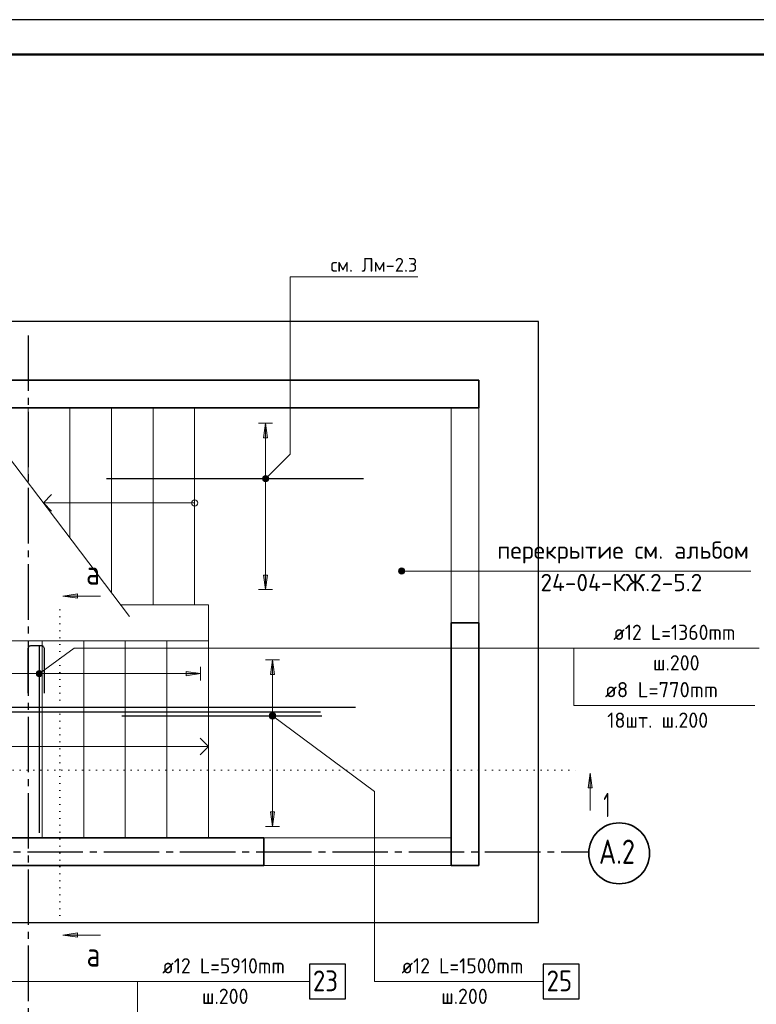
# Model space of a CAD drawing. Header units: millimetres. Extents: x 0 to 21000, y 0 to 14850.
# Tile 10 of 17: x 5777 to 11090, y 7751 to 14850. Entities that reach past the tile are written whole.
import ezdxf

# ---------------------------------------------------------------- set-up
doc = ezdxf.new("R2010")
doc.units = ezdxf.units.MM
doc.linetypes.add('______5', pattern=[550, 400, -50, 50, -50])
doc.linetypes.add('______9', pattern=[50, 0, -50])
for name, color, linetype, lineweight in [('Standard', 7, 'Continuous', 25), ('Обрамление П-обр. равн.', 7, 'Continuous', 25), ('Общий01', 7, 'Continuous', 13), ('Общий02', 7, 'Continuous', 18), ('Позиционная метка линия выноска', 7, 'Continuous', 13), ('Примечания', 7, 'Continuous', 13), ('Текст_ общее', 7, 'Continuous', 25), ('Фоновоя арматура Х1', 7, 'Continuous', 25)]:
    doc.layers.add(name, color=color, linetype=linetype, lineweight=lineweight)
doc.layers.add('ЖБ Лестница', color=7, linetype='Continuous', lineweight=25, true_color=0xe0e0ff)
doc.layers.add('ЖБ Стена верхний уровень', color=7, linetype='Continuous', lineweight=25, true_color=0x006e00)
doc.layers.add('Оси', color=7, linetype='______5', true_color=0x656565)
doc.styles.add('ISOCPEUR', font='txt')

msp = doc.modelspace()

# ---------------------------------------------------------------- hatches: boundary and pattern name
at = {"layer": 'Общий01', "linetype": 'Continuous', "lineweight": 13, "transparency": 33554687}
for points in [[(6193.9, 10679.3), (6088.9, 10694.3), (6193.9, 10709.3)], [(9876.8, 9312), (9891.8, 9417), (9906.8, 9312)], [(6193.9, 8234.8), (6088.9, 8249.8), (6193.9, 8264.8)]]:
    msp.add_hatch(color=7, dxfattribs=at).paths.add_polyline_path(points, flags=16)
at = {"layer": 'Общий02', "linetype": 'Continuous', "lineweight": 13, "transparency": 33554687}
for points in [[(7535.4, 11835.5), (7550.4, 11940.5), (7565.4, 11835.5)], [(7585.4, 10128.3), (7600.4, 10233.3), (7615.4, 10128.3)], [(6977.1, 10150), (7082.1, 10135), (6977.1, 10120)]]:
    msp.add_hatch(color=7, dxfattribs=at).paths.add_polyline_path(points, flags=16)
for points in [[(7535.4, 10845.8), (7550.4, 10740.8), (7565.4, 10845.8)], [(7585.4, 9138.6), (7600.4, 9033.6), (7615.4, 9138.6)]]:
    msp.add_hatch(color=7, dxfattribs=at).paths.add_polyline_path(points)
at = {"layer": 'Примечания', "linetype": 'Continuous', "lineweight": 13, "transparency": 33554687}
for points in [[(8513.6, 10863.7), (8513.6, 10886.2), (8510.4, 10874.9)], [(8521.7, 10855.6), (8521.7, 10894.3), (8513.6, 10886.2)], [(8521.7, 10855.6), (8513.6, 10886.2), (8513.6, 10863.7)], [(8532.9, 10852.4), (8532.9, 10897.4), (8521.7, 10894.3)], [(8532.9, 10852.4), (8521.7, 10894.3), (8521.7, 10855.6)], [(8544.2, 10855.6), (8544.2, 10894.3), (8532.9, 10897.4)], [(8544.2, 10855.6), (8532.9, 10897.4), (8532.9, 10852.4)], [(8552.3, 10863.7), (8552.3, 10886.2), (8544.2, 10894.3)], [(8552.3, 10863.7), (8544.2, 10894.3), (8544.2, 10855.6)], [(8552.3, 10886.2), (8552.3, 10863.7), (8555.4, 10874.9)]]:
    msp.add_hatch(color=7, dxfattribs=at).paths.add_polyline_path(points)
at = {"layer": 'Текст_ общее', "linetype": 'Continuous', "lineweight": 13, "transparency": 33554687}
for points in [[(7566.3, 11524.6), (7534.5, 11556.4), (7528.8, 11546.3)], [(7566.3, 11524.6), (7528.8, 11546.3), (7556.2, 11518.9)], [(7556.2, 11518.9), (7528.8, 11546.3), (7528.8, 11534.8)], [(7556.2, 11518.9), (7528.8, 11534.8), (7544.7, 11518.9)], [(7544.7, 11518.9), (7528.8, 11534.8), (7534.5, 11524.6)], [(7572.1, 11534.8), (7544.7, 11562.2), (7534.5, 11556.4)], [(7572.1, 11534.8), (7534.5, 11556.4), (7566.3, 11524.6)], [(7572.1, 11546.3), (7556.2, 11562.2), (7544.7, 11562.2)], [(7572.1, 11546.3), (7544.7, 11562.2), (7572.1, 11534.8)], [(7556.2, 11562.2), (7572.1, 11546.3), (7566.3, 11556.4)], [(5932.5, 10116.8), (5906, 10153.1), (5898.7, 10143.9)], [(5939.7, 10126), (5916.9, 10157.2), (5906, 10153.1)], [(5939.7, 10126), (5906, 10153.1), (5932.5, 10116.8)], [(5941.5, 10137.3), (5928.2, 10155.5), (5916.9, 10157.2)], [(5941.5, 10137.3), (5916.9, 10157.2), (5939.7, 10126)], [(5928.2, 10155.5), (5941.5, 10137.3), (5937.4, 10148.2)], [(5921.6, 10112.7), (5898.7, 10143.9), (5897, 10132.6)], [(5921.6, 10112.7), (5897, 10132.6), (5910.3, 10114.5)], [(5910.3, 10114.5), (5897, 10132.6), (5901.1, 10121.7)], [(5932.5, 10116.8), (5898.7, 10143.9), (5921.6, 10112.7)], [(7579.9, 9821.7), (7591.6, 9851.1), (7578.2, 9833)], [(7578.2, 9833), (7591.6, 9851.1), (7582.4, 9843.9)], [(7587, 9812.5), (7602.9, 9852.8), (7579.9, 9821.7)], [(7579.9, 9821.7), (7602.9, 9852.8), (7591.6, 9851.1)], [(7587, 9812.5), (7613.8, 9848.6), (7602.9, 9852.8)], [(7597.9, 9808.3), (7613.8, 9848.6), (7587, 9812.5)], [(7597.9, 9808.3), (7621, 9839.4), (7613.8, 9848.6)], [(7609.3, 9810), (7621, 9839.4), (7597.9, 9808.3)], [(7609.3, 9810), (7622.7, 9828), (7621, 9839.4)], [(7622.7, 9828), (7609.3, 9810), (7618.5, 9817.1)]]:
    msp.add_hatch(color=7, dxfattribs=at).paths.add_polyline_path(points)

# ---------------------------------------------------------------- linework, layer by layer
at = {"color": 7, "linetype": 'Continuous', "lineweight": 25, "transparency": 33554687}
for p, q in [((8257.4, 11540.5), (6404, 11540.5)), ((8198.3, 9890.5), (3387.8, 9890.5)), ((2435.4, 9860.5), (7946.5, 9860.5))]:
    msp.add_line(p, q, dxfattribs=at)
msp.add_lwpolyline([(7866.7, 7789.5), (8126.7, 7789.5), (8126.7, 8039.5), (7866.7, 8039.5), (7866.7, 7789.5)], dxfattribs=at)
at = {"layer": 'Standard', "color": 7, "linetype": 'Continuous', "lineweight": 25, "transparency": 33554687}
msp.add_lwpolyline([(0, 0), (21000, 0), (21000, 14850), (0, 14850), (0, 0)], close=True, dxfattribs=at)
at = {"layer": 'Standard', "color": 7, "linetype": 'Continuous', "lineweight": 13, "transparency": 33554687}
msp.add_lwpolyline([(21000, 14850), (0, 14850), (0, 0), (21000, 0), (21000, 14850)], dxfattribs=at)
at = {"layer": 'Standard', "color": 7, "linetype": 'Continuous', "lineweight": 50, "transparency": 33554687}
msp.add_lwpolyline([(1000, 14600), (20750, 14600), (20750, 250), (1000, 250), (1000, 14600)], close=True, dxfattribs=at)
at = {"layer": 'Standard', "color": 254, "linetype": 'Continuous', "lineweight": 25, "true_color": 0xc4c4ff, "transparency": 33554687}
msp.add_lwpolyline([(1883, 8340.8), (9518.9, 8340.8), (9518.9, 12673.7), (1883, 12673.7), (1883, 8340.8)], dxfattribs=at)
at = {"layer": 'ЖБ Лестница', "color": 253, "linetype": 'Continuous', "lineweight": 13, "true_color": 0xa0a0a0, "transparency": 33554687}
for p, q in [((6567.9, 10546.5), (5277.1, 12250.5)), ((5838.6, 12050.5), (5838.6, 11509.2)), ((6138.6, 12050.5), (6138.6, 11113.2)), ((6438.6, 12050.5), (6438.6, 10717.1)), ((6738.6, 12050.5), (6738.6, 10630.5)), ((7038.6, 10630.5), (7038.6, 12050.5)), ((8888.6, 10500.5), (8888.6, 12050.5)), ((9088.6, 10500.5), (9088.6, 12050.5)), ((6007.5, 11425.5), (5947.5, 11365.5)), ((7038.6, 11365.5), (5947.5, 11365.5)), ((5947.5, 11365.5), (6022.5, 11365.5)), ((5947.5, 11365.5), (5947.5, 11365.5)), ((5947.5, 11365.5), (5947.5, 11365.5)), ((5947.5, 11365.5), (5947.5, 11365.5)), ((5947.5, 11365.5), (6007.5, 11305.5)), ((7016.1, 11365.5), (7016.1, 11365.5)), ((7038.6, 11388), (7038.6, 11388)), ((7061.1, 11365.5), (7061.1, 11365.5)), ((7038.6, 11343), (7038.6, 11343)), ((7038.6, 10630.5), (6504.2, 10630.5)), ((7138.6, 10630.5), (7038.6, 10630.5)), ((7138.6, 10370.5), (7138.6, 10630.5)), ((7138.6, 10370.5), (4138.6, 10370.5)), ((5938.6, 10370.5), (5938.6, 8950.5)), ((6238.6, 10370.5), (6238.6, 8950.5)), ((6538.6, 10370.5), (6538.6, 8950.5)), ((6838.6, 10370.5), (6838.6, 8950.5)), ((7138.6, 8950.5), (7138.6, 10370.5)), ((7138.6, 9610.5), (7078.6, 9670.5)), ((4138.6, 9610.5), (7138.6, 9610.5)), ((7138.6, 9610.5), (7063.6, 9610.5)), ((7078.6, 9550.5), (7138.6, 9610.5)), ((7138.6, 9610.5), (7138.6, 9610.5)), ((7138.6, 9610.5), (7138.6, 9610.5)), ((7138.6, 9610.5), (7138.6, 9610.5))]:
    msp.add_line(p, q, dxfattribs=at)
msp.add_circle((7038.6, 11365.5), 22.5, dxfattribs=at)
at = {"layer": 'ЖБ Стена верхний уровень', "color": 7, "linetype": 'Continuous', "lineweight": 35, "transparency": 33554687}
for p, q in [((9088.6, 12250.5), (2388.6, 12250.5)), ((9088.6, 12050.5), (9088.6, 12250.5)), ((2588.6, 12050.5), (9088.6, 12050.5)), ((8888.6, 10500.5), (8888.6, 8750.5)), ((9088.6, 10500.5), (8888.6, 10500.5)), ((9088.6, 8750.5), (9088.6, 10500.5)), ((7538.6, 8950.5), (5058.6, 8950.5)), ((7538.6, 8750.5), (7538.6, 8950.5)), ((5058.6, 8750.5), (7538.6, 8750.5)), ((8888.6, 8750.5), (9088.6, 8750.5))]:
    msp.add_line(p, q, dxfattribs=at)
at = {"layer": 'ЖБ Стена верхний уровень', "color": 7, "linetype": 'Continuous', "lineweight": 18, "transparency": 33554687}
for p, q in [((7538.6, 8950.5), (8888.6, 8950.5)), ((8888.6, 8750.5), (7538.6, 8750.5))]:
    msp.add_line(p, q, dxfattribs=at)
at = {"layer": 'Обрамление П-обр. равн.', "color": 7, "linetype": 'Continuous', "lineweight": 25, "transparency": 33554687}
msp.add_line((6514.5, 9830.5), (7955.4, 9830.5), dxfattribs=at)
for points in [[(5955.4, 9995), (5955.4, 10313.1), (5954.8, 10317.3), (5953.4, 10321.7), (5951.2, 10325.7), (5948.4, 10329), (5945.1, 10331.8), (5941.1, 10334), (5936.7, 10335.4), (5932.5, 10336), (5858.8, 10336), (5854.6, 10335.4), (5850.2, 10334), (5846.2, 10331.8), (5842.9, 10329), (5840.1, 10325.7), (5837.9, 10321.7), (5836.4, 10317.3), (5835.8, 10313.1), (5835.8, 9995)], [(9552.3, 7789.5), (9812.3, 7789.5), (9812.3, 8039.5), (9552.3, 8039.5), (9552.3, 7789.5)]]:
    msp.add_lwpolyline(points, dxfattribs=at)
at = {"layer": 'Общий01', "color": 7, "linetype": 'Continuous', "lineweight": 13, "transparency": 33554687}
for p, q in [((6088.9, 10694.3), (6193.9, 10709.3)), ((6088.9, 10694.3), (6358.8, 10694.3)), ((6088.9, 10694.3), (6088.9, 10694.3)), ((6088.9, 10694.3), (6088.9, 10694.3)), ((6088.9, 10694.3), (6088.9, 10694.3)), ((6193.9, 10679.3), (6088.9, 10694.3)), ((6193.9, 10709.3), (6193.9, 10679.3)), ((6193.9, 10694.3), (6201.4, 10694.3)), ((9876.8, 9312), (9891.8, 9417)), ((9891.8, 9417), (9891.8, 9147)), ((9891.8, 9417), (9891.8, 9417)), ((9891.8, 9417), (9891.8, 9417)), ((9891.8, 9417), (9891.8, 9417)), ((9891.8, 9417), (9906.8, 9312)), ((9906.8, 9312), (9876.8, 9312)), ((9891.8, 9312), (9891.8, 9304.5)), ((6088.9, 8249.8), (6193.9, 8264.8)), ((6088.9, 8249.8), (6358.8, 8249.8)), ((6088.9, 8249.8), (6088.9, 8249.8)), ((6088.9, 8249.8), (6088.9, 8249.8)), ((6088.9, 8249.8), (6088.9, 8249.8)), ((6193.9, 8234.8), (6088.9, 8249.8)), ((6193.9, 8264.8), (6193.9, 8234.8)), ((6193.9, 8249.8), (6201.4, 8249.8))]:
    msp.add_line(p, q, dxfattribs=at)
at = {"layer": 'Общий01', "color": 7, "linetype": '______9', "lineweight": 13, "transparency": 33554687}
for p, q in [((6067.2, 10594.4), (6067.2, 8326.5)), ((1922.2, 9438.6), (9815.1, 9438.6))]:
    msp.add_line(p, q, dxfattribs=at)
at = {"layer": 'Общий02', "color": 251, "linetype": 'Continuous', "lineweight": 13, "true_color": 0x494949, "transparency": 33554687}
for p, q in [((7600.4, 11940.5), (7500.4, 11940.5)), ((7535.4, 11835.5), (7550.4, 11940.5)), ((7550.4, 11940.5), (7550.4, 10740.8)), ((7550.4, 11940.5), (7550.4, 11940.5)), ((7550.4, 11940.5), (7550.4, 11940.5)), ((7550.4, 11940.5), (7550.4, 11940.5)), ((7550.4, 11940.5), (7565.4, 11835.5)), ((7565.4, 11835.5), (7535.4, 11835.5)), ((7550.4, 11835.5), (7550.4, 11828)), ((7565.4, 10845.8), (7535.4, 10845.8)), ((7535.4, 10845.8), (7550.4, 10740.8)), ((7550.4, 10845.8), (7550.4, 10853.3)), ((7550.4, 10740.8), (7565.4, 10845.8)), ((7600.4, 10740.8), (7500.4, 10740.8)), ((7550.4, 10740.8), (7550.4, 10740.8)), ((7550.4, 10740.8), (7550.4, 10740.8)), ((7550.4, 10740.8), (7550.4, 10740.8)), ((7650.4, 10233.3), (7550.4, 10233.3)), ((7585.4, 10128.3), (7600.4, 10233.3)), ((7600.4, 10233.3), (7600.4, 9033.6)), ((7600.4, 10233.3), (7600.4, 10233.3)), ((7600.4, 10233.3), (7600.4, 10233.3)), ((7600.4, 10233.3), (7600.4, 10233.3)), ((7600.4, 10233.3), (7615.4, 10128.3)), ((7082.1, 10085), (7082.1, 10185)), ((7082.1, 10135), (4051.8, 10135)), ((6977.1, 10135), (6969.6, 10135)), ((6977.1, 10120), (6977.1, 10150)), ((6977.1, 10150), (7082.1, 10135)), ((7082.1, 10135), (6977.1, 10120)), ((7082.1, 10135), (7082.1, 10135)), ((7082.1, 10135), (7082.1, 10135)), ((7082.1, 10135), (7082.1, 10135)), ((7615.4, 10128.3), (7585.4, 10128.3)), ((7600.4, 10128.3), (7600.4, 10120.8)), ((7615.4, 9138.6), (7585.4, 9138.6)), ((7585.4, 9138.6), (7600.4, 9033.6)), ((7600.4, 9138.6), (7600.4, 9146.1)), ((7600.4, 9033.6), (7615.4, 9138.6)), ((7650.4, 9033.6), (7550.4, 9033.6)), ((7600.4, 9033.6), (7600.4, 9033.6)), ((7600.4, 9033.6), (7600.4, 9033.6)), ((7600.4, 9033.6), (7600.4, 9033.6))]:
    msp.add_line(p, q, dxfattribs=at)
at = {"layer": 'Оси', "color": 8, "linetype": '______5', "lineweight": -3, "transparency": 33554687}
for p, q in [((5838.4, 12573.7), (5838.4, 6949.1)), ((1982.8, 8850.5), (9881.3, 8850.5))]:
    msp.add_line(p, q, dxfattribs=at)
at = {"layer": 'Оси', "color": 7, "linetype": 'Continuous', "lineweight": 35, "transparency": 33554687}
msp.add_circle((10100.9, 8839.2), 219.6, dxfattribs=at)
at = {"layer": 'Позиционная метка линия выноска', "color": 7, "linetype": 'Continuous', "lineweight": 13, "transparency": 33554687}
for points in [[(9774.7, 10319), (9774.7, 10275.5), (9774.7, 9905.5), (11079.1, 9905.5)], [(6627.4, 7914.5), (6627.4, 7871), (6627.4, 7501), (7836.7, 7501)]]:
    msp.add_lwpolyline(points, dxfattribs=at)
at = {"layer": 'Примечания', "color": 7, "linetype": 'Continuous', "lineweight": 13, "transparency": 33554687}
for p, q in [((8510.4, 10874.9), (8510.4, 10874.9)), ((8532.9, 10897.4), (8532.9, 10897.4)), ((11050.9, 10874.9), (8532.9, 10874.9)), ((8555.4, 10874.9), (8555.4, 10874.9)), ((8833.4, 10874.9), (11050.9, 10874.9)), ((8532.9, 10852.4), (8532.9, 10852.4))]:
    msp.add_line(p, q, dxfattribs=at)
msp.add_circle((8532.9, 10874.9), 22.5, dxfattribs=at)
at = {"layer": 'Текст_ общее', "color": 7, "linetype": 'Continuous', "lineweight": 13, "transparency": 33554687}
for p, q in [((7534.5, 11556.4), (7534.5, 11556.4)), ((7534.5, 11524.6), (7534.5, 11524.6)), ((7566.3, 11556.4), (7566.3, 11556.4)), ((7566.3, 11524.6), (7566.3, 11524.6)), ((5906, 10153.1), (5906, 10153.1)), ((5901.1, 10121.7), (5901.1, 10121.7)), ((5932.5, 10116.8), (5932.5, 10116.8)), ((5937.4, 10148.2), (5937.4, 10148.2)), ((7582.4, 9843.9), (7582.4, 9843.9)), ((7587, 9812.5), (7587, 9812.5)), ((7613.8, 9848.6), (7613.8, 9848.6)), ((7618.5, 9817.1), (7618.5, 9817.1))]:
    msp.add_line(p, q, dxfattribs=at)
for points in [[(8648.1, 12995.8), (7728.1, 12995.8), (7728.1, 11718.2), (7550.4, 11540.5)], [(11111, 10319), (6171, 10319), (5919.2, 10135)], [(7866.7, 7914.5), (4566.7, 7914.5), (4566.7, 9582), (4318.1, 9830.5)], [(9552.3, 7914.5), (8336.5, 7914.5), (8336.5, 9284.5), (7600.4, 9830.5)]]:
    msp.add_lwpolyline(points, dxfattribs=at)
for centre in [(7550.4, 11540.5), (5919.2, 10135), (7600.4, 9830.5)]:
    msp.add_circle(centre, 22.5, dxfattribs=at)
at = {"layer": 'Фоновоя арматура Х1', "color": 7, "linetype": 'Continuous', "lineweight": 25, "transparency": 33554687}
msp.add_line((5919.2, 8986.4), (5919.2, 10334.4), dxfattribs=at)

# ---------------------------------------------------------------- texts
at = {"color": 7, "linetype": 'Continuous', "lineweight": 13, "transparency": 33554687, "attachment_point": 7, "style": 'ISOCPEUR'}
for s, insert, char_height, width in [('\\W0.94;ø12 L=5910mm ', (6805.5, 7973.2), 110, 1052.188), ('\\W0.87;23', (7891.7, 7844.5), 150, 275.406), ('\\W0.95;ш.200 ', (7091.5, 7753.2), 110, 481.068)]:
    msp.add_mtext(s, dxfattribs=dict(at, insert=insert, char_height=char_height, width=width))
at = {"layer": 'Обрамление П-обр. равн.', "color": 7, "linetype": 'Continuous', "lineweight": 13, "transparency": 33554687, "attachment_point": 7, "style": 'ISOCPEUR'}
for s, insert, char_height, width in [('\\W0.98;ø8 L=770mm ', (9998.4, 9964.2), 110, 944.264), ('\\W0.95;18шт. ш.200 ', (10014.9, 9744.2), 110, 909.947), ('\\W0.94;ø12 L=1500mm ', (8531.3, 7973.2), 110, 1052.191), ('\\W0.87;25', (9577.3, 7844.5), 150, 275.401), ('\\W0.95;ш.200 ', (8817.3, 7753.2), 110, 481.068)]:
    msp.add_mtext(s, dxfattribs=dict(at, insert=insert, char_height=char_height, width=width))
at = {"layer": 'Общий01', "color": 251, "linetype": 'Continuous', "lineweight": 25, "true_color": 0x656565, "transparency": 33554687, "char_height": 125, "attachment_point": 7, "style": 'ISOCPEUR'}
for s, insert, width in [('\\W0.99;перекрытие см. альбом', (9220.9, 10928.9), 1885.602), ('\\W0.98;24-04-КЖ.2-5.2', (9533.4, 10728.9), 1260.394)]:
    msp.add_mtext(s, dxfattribs=dict(at, insert=insert, width=width))
at = {"layer": 'Общий01', "color": 7, "linetype": 'Continuous', "lineweight": 35, "transparency": 33554687, "char_height": 175, "attachment_point": 7, "style": 'ISOCPEUR'}
for s, insert, width in [('\\W0.80;а', (6255.9, 10776.8), 209.908), ('\\W0.56;1', (9987.4, 9100.5), 136.111), ('\\W0.80;а', (6259.6, 8023), 209.908)]:
    msp.add_mtext(s, dxfattribs=dict(at, insert=insert, width=width))
at = {"layer": 'Оси', "color": 7, "linetype": 'Continuous', "lineweight": 35, "transparency": 33554687, "insert": (9955.4, 8763), "char_height": 175, "width": 359.999, "attachment_point": 7, "style": 'ISOCPEUR'}
msp.add_mtext('\\W0.79;А.2', dxfattribs=at)
at = {"layer": 'Текст_ общее', "color": 7, "linetype": 'Continuous', "lineweight": 18, "transparency": 33554687, "insert": (8018.1, 13032.5), "char_height": 100, "width": 678.125, "attachment_point": 7, "style": 'ISOCPEUR'}
msp.add_mtext('\\W0.97;см. Лм-2.3', dxfattribs=at)
at = {"layer": 'Фоновоя арматура Х1', "color": 7, "linetype": 'Continuous', "lineweight": 13, "transparency": 33554687, "char_height": 110, "attachment_point": 7, "style": 'ISOCPEUR'}
for s, insert, width in [('\\W0.94;ø12 L=1360mm ', (10059, 10377.7), 1052.191), ('\\W0.95;ш.200 ', (10345, 10157.7), 481.065)]:
    msp.add_mtext(s, dxfattribs=dict(at, insert=insert, width=width))

doc.saveas('drawing.dxf')
